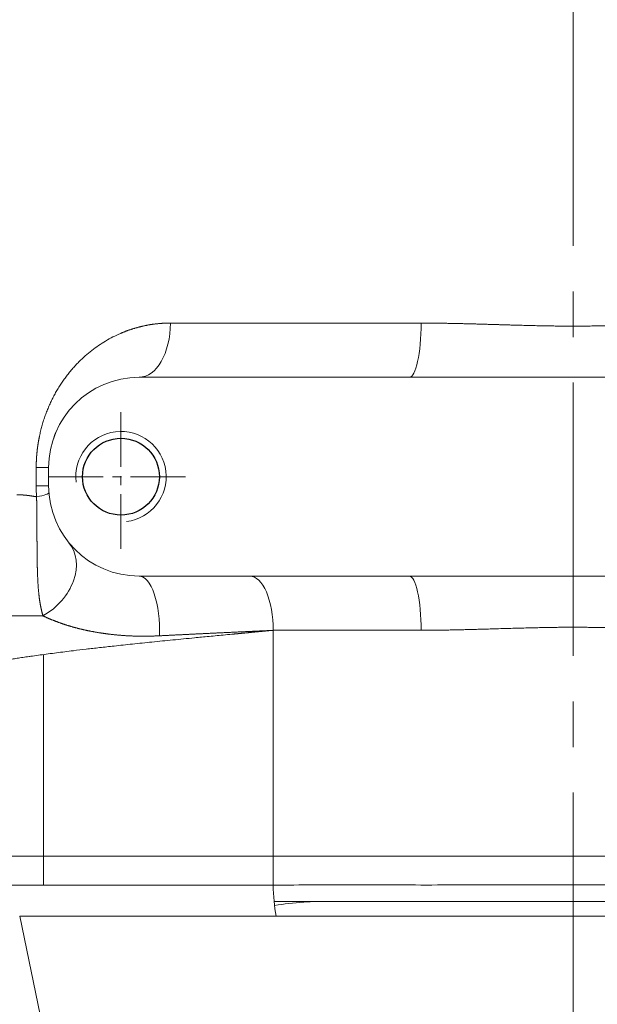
# Model space of a CAD drawing. Header units: millimetres. Extents: x 176 to 9387, y -11044 to -3322.
# Tile 161 of 256: x 8257 to 8321, y -10397 to -10288. Entities that reach past the tile are written whole.
import ezdxf

# ---------------------------------------------------------------- set-up
doc = ezdxf.new("R2010")
doc.units = ezdxf.units.MM
doc.header["$LTSCALE"] = 0.3175
doc.linetypes.add('CENTER2', pattern=[28.575, 19.05, -3.175, 3.175, -3.175])
for name, color, linetype, lineweight in [('1轮廓实线层', 7, 'Continuous', 18), ('2细线层', 4, 'Continuous', 13), ('3中心线层', 1, 'CENTER2', 13)]:
    doc.layers.add(name, color=color, linetype=linetype, lineweight=lineweight)

msp = doc.modelspace()

# ---------------------------------------------------------------- linework, layer by layer
msp.add_circle((8267.85631, -10338.87988), 4.25)
at = {"layer": '1轮廓实线层'}
for p, q in [((8273.32619, -10321.87988), (8301.05475, -10321.87988)), ((8299.74554, -10327.87988), (8269.85631, -10327.87988)), ((8335.96708, -10327.87988), (8299.74554, -10327.87988)), ((8259.85631, -10337.87988), (8258.48281, -10337.87988)), ((8258.48281, -10339.87988), (8258.48281, -10337.87988)), ((8259.85631, -10337.87988), (8259.85631, -10339.87988)), ((8259.85631, -10339.87988), (8258.48281, -10339.87988)), ((8269.85631, -10349.87988), (8299.74554, -10349.87988)), ((8299.74554, -10349.87988), (8335.96708, -10349.87988)), ((8284.69756, -10355.87988), (8284.69756, -10380.87988)), ((8301.05475, -10355.87988), (8284.69756, -10355.87988)), ((8259.29864, -10358.55818), (8259.29864, -10380.87988)), ((8284.69756, -10380.87988), (8198.57093, -10380.87988)), ((8259.29864, -10384.06022), (8259.29864, -10380.87988)), ((8284.69756, -10384.05933), (8284.69756, -10380.87988)), ((8284.69756, -10380.87988), (8355.82761, -10380.87988)), ((8256.6564, -10387.51997), (8260.31626, -10405.20811))]:
    msp.add_line(p, q, dxfattribs=at)
for centre, start, end in [((8269.85631, -10337.87988), 90, 180), ((8269.85631, -10339.87988), 180, 270)]:
    msp.add_arc(centre, 10, start, end, dxfattribs=at)
for centre, major_axis, ratio, start_param, end_param in [((8269.85631, -10321.87988), (0, 6), 0.578313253, 3.141592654, 4.71238898), ((8299.74554, -10321.87988), (0, 6), 0.218202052, 3.141592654, 4.71238898), ((8253.90366, -10341.11), (-5.98224, -0.4613), 0.092536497, 2.446872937, 3.141592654), ((8257.45455, -10349.9891), (4.65066, 3.79096), 0.760292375, 4.487696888, 6.283185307), ((8269.85631, -10355.87988), (0, 6), 0.376423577, 4.611352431, 6.283185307), ((8282.11376, -10355.87988), (0, 6), 0.430633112, 4.71238898, 6.283185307), ((8299.74554, -10355.87988), (0, 6), 0.218202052, 4.71238898, 6.283185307), ((8288.14262, -10384.05933), (-0.00003, 8), 0.430633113, 1.570794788, 2.018309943)]:
    msp.add_ellipse(centre, major_axis=major_axis, ratio=ratio, start_param=start_param, end_param=end_param, dxfattribs=at)
for points, knots in [([(8258.48281, -10337.87988), (8258.48283, -10337.86223), (8258.48286, -10337.82694), (8258.48312, -10337.774), (8258.48353, -10337.72106), (8258.48411, -10337.66811), (8258.48485, -10337.61517), (8258.48576, -10337.56223), (8258.48683, -10337.50928), (8258.48807, -10337.45634), (8258.48948, -10337.40339), (8258.49105, -10337.35044), (8258.49279, -10337.2975), (8258.49469, -10337.24455), (8258.49676, -10337.1916), (8258.49899, -10337.13865), (8258.50139, -10337.0857), (8258.50395, -10337.03274), (8258.50668, -10336.97979), (8258.50958, -10336.92684), (8258.51264, -10336.87388), (8258.51586, -10336.82093), (8258.51926, -10336.76797), (8258.52281, -10336.71501), (8258.52654, -10336.66206), (8258.53043, -10336.6091), (8258.53448, -10336.55614), (8258.5387, -10336.50318), (8258.54309, -10336.45022), (8258.54764, -10336.39726), (8258.55236, -10336.34429), (8258.55725, -10336.29133), (8258.5623, -10336.23837), (8258.56752, -10336.1854), (8258.5729, -10336.13244), (8258.57846, -10336.07947), (8258.58417, -10336.0265), (8258.59006, -10335.97353), (8258.59611, -10335.92056), (8258.60233, -10335.8676), (8258.60871, -10335.81462), (8258.61526, -10335.76165), (8258.62198, -10335.70868), (8258.62886, -10335.65571), (8258.63592, -10335.60273), (8258.64314, -10335.54976), (8258.65052, -10335.49678), (8258.65808, -10335.44381), (8258.6658, -10335.39083), (8258.67369, -10335.33785), (8258.68174, -10335.28487), (8258.68997, -10335.2319), (8258.69836, -10335.17891), (8258.70692, -10335.12593), (8258.71565, -10335.07295), (8258.72455, -10335.01997), (8258.73361, -10334.96699), (8258.74285, -10334.914), (8258.75225, -10334.86102), (8258.76182, -10334.80803), (8258.77156, -10334.75504), (8258.78146, -10334.70206), (8258.79154, -10334.64907), (8258.80179, -10334.59608), (8258.8122, -10334.54309), (8258.82279, -10334.4901), (8258.83354, -10334.43711), (8258.87873, -10334.21788), (8258.9648, -10333.83441), (8259.10486, -10333.29287), (8259.26219, -10332.7575), (8259.43699, -10332.22829), (8259.62944, -10331.70525), (8259.80402, -10331.27645), (8259.95205, -10330.93729), (8260.06715, -10330.68468), (8260.1861, -10330.43463), (8260.30889, -10330.18712), (8260.43556, -10329.94215), (8260.56615, -10329.69973), (8260.70067, -10329.45985), (8260.83916, -10329.22252), (8260.98165, -10328.98773), (8261.12816, -10328.75549), (8261.27874, -10328.52579), (8261.43342, -10328.29863), (8261.59222, -10328.07403), (8261.75519, -10327.85196), (8261.92235, -10327.63244), (8262.09374, -10327.41546), (8262.2694, -10327.20103), (8262.44936, -10326.98915), (8262.63367, -10326.7798), (8262.82235, -10326.57301), (8263.01544, -10326.36875), (8263.3694, -10326.00732), (8263.89674, -10325.50899), (8264.61757, -10324.90764), (8265.36992, -10324.35697), (8266.15448, -10323.85702), (8266.97191, -10323.4078), (8267.56919, -10323.12811), (8267.92378, -10322.97709), (8268.02399, -10322.93529), (8268.12434, -10322.8943), (8268.22484, -10322.85412), (8268.3255, -10322.81476), (8268.4263, -10322.77621), (8268.52725, -10322.73847), (8268.62834, -10322.70154), (8268.72959, -10322.66542), (8268.83098, -10322.63011), (8268.93252, -10322.59562), (8269.03421, -10322.56193), (8269.13604, -10322.52906), (8269.23802, -10322.497), (8269.34014, -10322.46575), (8269.44241, -10322.43532), (8269.54483, -10322.40569), (8269.64739, -10322.37688), (8269.75009, -10322.34888), (8269.85294, -10322.32169), (8269.95593, -10322.29531), (8270.05907, -10322.26974), (8270.16235, -10322.24498), (8270.26578, -10322.22104), (8270.36935, -10322.19791), (8270.47306, -10322.17559), (8270.57691, -10322.15408), (8270.68091, -10322.13338), (8270.78504, -10322.1135), (8270.88932, -10322.09442), (8270.99374, -10322.07616), (8271.09831, -10322.05871), (8271.20301, -10322.04207), (8271.30785, -10322.02625), (8271.41283, -10322.01123), (8271.51796, -10321.99703), (8271.62322, -10321.98363), (8271.72862, -10321.97105), (8271.83416, -10321.95929), (8271.93984, -10321.94833), (8272.04566, -10321.93818), (8272.15162, -10321.92885), (8272.25771, -10321.92033), (8272.36394, -10321.91262), (8272.47031, -10321.90572), (8272.57682, -10321.89963), (8272.68346, -10321.89435), (8272.79024, -10321.88989), (8272.89715, -10321.88624), (8273.0042, -10321.88339), (8273.11139, -10321.88138), (8273.2187, -10321.88011), (8273.29036, -10321.87996), (8273.32619, -10321.87988)], [0, 0, 0, 0, 0.001866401, 0.003732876, 0.005599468, 0.007466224, 0.009333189, 0.011200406, 0.01306792, 0.014935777, 0.016804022, 0.018672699, 0.020541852, 0.022411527, 0.024281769, 0.026152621, 0.028024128, 0.029896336, 0.031769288, 0.033643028, 0.035517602, 0.037393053, 0.039269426, 0.041146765, 0.043025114, 0.044904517, 0.046785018, 0.048666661, 0.05054949, 0.052433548, 0.05431888, 0.056205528, 0.058093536, 0.059982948, 0.061873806, 0.063766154, 0.065660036, 0.067555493, 0.06945257, 0.071351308, 0.07325175, 0.075153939, 0.077057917, 0.078963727, 0.08087141, 0.082781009, 0.084692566, 0.086606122, 0.088521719, 0.090439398, 0.092359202, 0.094281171, 0.096205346, 0.098131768, 0.100060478, 0.101991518, 0.103924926, 0.105860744, 0.107799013, 0.109739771, 0.111683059, 0.113628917, 0.115577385, 0.117528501, 0.119482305, 0.121438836, 0.123398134, 0.125360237, 0.145790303, 0.166338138, 0.187045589, 0.207953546, 0.229101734, 0.250528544, 0.261317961, 0.272138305, 0.282993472, 0.293887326, 0.304823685, 0.315806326, 0.326838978, 0.337925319, 0.349068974, 0.360273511, 0.371542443, 0.382879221, 0.394287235, 0.405769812, 0.417330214, 0.428971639, 0.440697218, 0.452510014, 0.464413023, 0.476409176, 0.488501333, 0.500692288, 0.541946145, 0.583157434, 0.624431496, 0.665873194, 0.707586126, 0.749671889, 0.754546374, 0.759412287, 0.764269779, 0.769119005, 0.773960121, 0.778793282, 0.783618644, 0.788436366, 0.793246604, 0.798049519, 0.802845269, 0.807634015, 0.812415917, 0.817191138, 0.82195984, 0.826722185, 0.831478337, 0.836228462, 0.840972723, 0.845711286, 0.850444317, 0.855171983, 0.859894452, 0.864611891, 0.869324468, 0.874032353, 0.878735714, 0.883434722, 0.888129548, 0.892820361, 0.897507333, 0.902190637, 0.906870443, 0.911546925, 0.916220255, 0.920890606, 0.925558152, 0.930223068, 0.934885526, 0.939545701, 0.944203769, 0.948859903, 0.95351428, 0.958167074, 0.96281846, 0.967468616, 0.972117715, 0.976765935, 0.981413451, 0.986060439, 0.990707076, 0.995353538, 1, 1, 1, 1]), ([(8301.05475, -10321.87988), (8301.09529, -10321.8799), (8301.17725, -10321.87993), (8301.30154, -10321.88018), (8301.42847, -10321.88059), (8301.55804, -10321.88116), (8301.69026, -10321.88189), (8301.82513, -10321.88278), (8301.96265, -10321.88384), (8302.10282, -10321.88506), (8302.24565, -10321.88644), (8302.39114, -10321.88798), (8302.53929, -10321.88969), (8302.69011, -10321.89156), (8302.84359, -10321.89359), (8302.99975, -10321.89578), (8303.15857, -10321.89814), (8303.32007, -10321.90065), (8303.48425, -10321.90333), (8303.65111, -10321.90618), (8303.82064, -10321.90918), (8303.99287, -10321.91235), (8304.16778, -10321.91568), (8304.34538, -10321.91917), (8304.52567, -10321.92282), (8304.70865, -10321.92664), (8304.89433, -10321.93062), (8305.08271, -10321.93476), (8305.27379, -10321.93906), (8305.46758, -10321.94352), (8305.66406, -10321.94815), (8305.86326, -10321.95294), (8306.06516, -10321.95789), (8306.26977, -10321.96301), (8306.47709, -10321.96829), (8306.68713, -10321.97373), (8306.89989, -10321.97933), (8307.11536, -10321.98509), (8307.33355, -10321.99102), (8307.55445, -10321.99711), (8307.77808, -10322.00336), (8308.00444, -10322.00977), (8308.23351, -10322.01635), (8308.46531, -10322.02308), (8308.69983, -10322.02998), (8308.93708, -10322.03705), (8309.17706, -10322.04427), (8309.48038, -10322.05353), (8309.84349, -10322.06456), (8310.26286, -10322.07699), (8310.67417, -10322.08893), (8311.07741, -10322.10035), (8311.47254, -10322.11126), (8311.85955, -10322.12167), (8312.23841, -10322.13157), (8312.60912, -10322.14096), (8312.97165, -10322.14984), (8313.32598, -10322.15822), (8313.6721, -10322.16608), (8314.01, -10322.17344), (8314.33966, -10322.18029), (8314.66108, -10322.18663), (8314.97425, -10322.19247), (8315.27914, -10322.19779), (8315.57577, -10322.20261), (8315.86411, -10322.20692), (8316.14416, -10322.21072), (8316.41592, -10322.21401), (8316.67939, -10322.2168), (8316.93455, -10322.21908), (8317.1814, -10322.22085), (8317.41994, -10322.22211), (8317.65017, -10322.22286), (8317.96429, -10322.22321), (8318.37808, -10322.2221), (8318.90727, -10322.21841), (8319.47537, -10322.21236), (8320.08235, -10322.20394), (8320.72813, -10322.19314), (8321.41264, -10322.17997), (8322.13579, -10322.16442), (8322.89745, -10322.1465), (8323.69749, -10322.12621), (8324.53571, -10322.10353), (8325.41194, -10322.07851), (8326.12768, -10322.05693), (8326.66863, -10322.04039), (8327.02042, -10322.02989), (8327.36626, -10322.01972), (8327.70616, -10322.00991), (8328.04012, -10322.00045), (8328.36814, -10321.99136), (8328.69022, -10321.98262), (8329.00638, -10321.97423), (8329.3166, -10321.96621), (8329.62091, -10321.95854), (8329.9193, -10321.95122), (8330.21179, -10321.94426), (8330.49837, -10321.93766), (8330.77906, -10321.93142), (8331.05386, -10321.92553), (8331.32277, -10321.92), (8331.58581, -10321.91483), (8331.84299, -10321.91001), (8332.0943, -10321.90555), (8332.33977, -10321.90144), (8332.57939, -10321.8977), (8332.81317, -10321.8943), (8333.04113, -10321.89127), (8333.26327, -10321.88859), (8333.4796, -10321.88627), (8333.69012, -10321.8843), (8333.89485, -10321.88269), (8334.0938, -10321.88144), (8334.28696, -10321.88055), (8334.47436, -10321.87999), (8334.59733, -10321.87991), (8334.65786, -10321.87988)], [0, 0, 0, 0, 0.003678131, 0.007434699, 0.011269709, 0.015183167, 0.019175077, 0.023245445, 0.027394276, 0.031621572, 0.035927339, 0.04031158, 0.044774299, 0.0493155, 0.053935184, 0.058633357, 0.063410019, 0.068265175, 0.073198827, 0.078210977, 0.083301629, 0.088470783, 0.093718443, 0.09904461, 0.104449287, 0.109932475, 0.115494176, 0.121134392, 0.126853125, 0.132650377, 0.138526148, 0.144480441, 0.150513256, 0.156624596, 0.162814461, 0.169082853, 0.175429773, 0.181855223, 0.188359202, 0.194941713, 0.201602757, 0.208342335, 0.215160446, 0.222057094, 0.229032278, 0.236085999, 0.243218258, 0.250429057, 0.263120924, 0.275566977, 0.287767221, 0.299721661, 0.311430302, 0.322893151, 0.334110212, 0.345081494, 0.355807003, 0.366286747, 0.376520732, 0.38650897, 0.396251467, 0.405748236, 0.414999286, 0.424004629, 0.432764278, 0.441278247, 0.449546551, 0.457569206, 0.465346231, 0.472877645, 0.48016347, 0.48720373, 0.493998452, 0.500547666, 0.515015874, 0.530634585, 0.547404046, 0.56532446, 0.584395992, 0.604618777, 0.625992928, 0.648518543, 0.672195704, 0.697024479, 0.72300493, 0.75013711, 0.760766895, 0.771225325, 0.781512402, 0.791628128, 0.801572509, 0.811345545, 0.820947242, 0.830377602, 0.83963663, 0.84872433, 0.857640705, 0.866385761, 0.874959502, 0.883361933, 0.89159306, 0.899652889, 0.907541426, 0.915258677, 0.92280465, 0.930179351, 0.93738279, 0.944414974, 0.951275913, 0.957965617, 0.964484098, 0.970831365, 0.977007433, 0.983012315, 0.988846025, 0.994508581, 1, 1, 1, 1]), ([(8260.37978, -10334.68753), (8260.43486, -10334.52371), (8260.49363, -10334.36295), (8260.68445, -10333.87989), (8260.82772, -10333.56696), (8260.98354, -10333.2671)], [0, 0, 0, 0, 0.325326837, 0.325326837, 1, 1, 1, 1]), ([(8256.32331, -10340.87988), (8256.33829, -10340.8799), (8256.36828, -10340.87994), (8256.41336, -10340.88028), (8256.45857, -10340.88082), (8256.5039, -10340.88158), (8256.54937, -10340.88256), (8256.59496, -10340.88376), (8256.64068, -10340.88517), (8256.68654, -10340.8868), (8256.73252, -10340.88865), (8256.77863, -10340.89072), (8256.82487, -10340.893), (8256.87124, -10340.89551), (8256.91774, -10340.89822), (8256.96437, -10340.90116), (8257.01113, -10340.90431), (8257.05802, -10340.90769), (8257.10504, -10340.91128), (8257.1522, -10340.91508), (8257.19948, -10340.91911), (8257.2469, -10340.92335), (8257.29445, -10340.92781), (8257.34213, -10340.93248), (8257.38995, -10340.93738), (8257.4379, -10340.94249), (8257.48598, -10340.94782), (8257.53419, -10340.95336), (8257.58254, -10340.95913), (8257.63102, -10340.96511), (8257.67963, -10340.97131), (8257.72838, -10340.97773), (8257.77726, -10340.98436), (8257.82628, -10340.99121), (8257.87543, -10340.99828), (8257.92472, -10341.00557), (8257.97414, -10341.01307), (8258.0237, -10341.02079), (8258.07339, -10341.02873), (8258.12322, -10341.03689), (8258.17318, -10341.04526), (8258.22329, -10341.05386), (8258.27352, -10341.06266), (8258.3239, -10341.07169), (8258.37441, -10341.08093), (8258.42506, -10341.0904), (8258.47584, -10341.10007), (8258.50977, -10341.10669), (8258.52675, -10341.11)], [0, 0, 0, 0, 0.020949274, 0.041931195, 0.062945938, 0.08399368, 0.105074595, 0.126188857, 0.147336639, 0.168518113, 0.189733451, 0.210982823, 0.2322664, 0.25358435, 0.274936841, 0.29632404, 0.317746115, 0.339203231, 0.360695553, 0.382223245, 0.40378647, 0.425385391, 0.447020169, 0.468690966, 0.490397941, 0.512141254, 0.533921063, 0.555737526, 0.5775908, 0.599481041, 0.621408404, 0.643373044, 0.665375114, 0.687414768, 0.709492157, 0.731607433, 0.753760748, 0.775952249, 0.798182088, 0.820450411, 0.842757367, 0.865103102, 0.887487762, 0.909911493, 0.932374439, 0.954876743, 0.97741855, 1, 1, 1, 1]), ([(8259.22814, -10354.28073), (8259.22288, -10354.26244), (8259.2123, -10354.22559), (8259.19659, -10354.16971), (8259.18088, -10354.11284), (8259.16519, -10354.05495), (8259.14953, -10353.99603), (8259.13393, -10353.93605), (8259.11838, -10353.875), (8259.1029, -10353.81285), (8259.08751, -10353.74959), (8259.07222, -10353.6852), (8259.05704, -10353.61964), (8259.04198, -10353.55291), (8259.02705, -10353.48497), (8259.01227, -10353.41581), (8258.99764, -10353.3454), (8258.98317, -10353.27371), (8258.96888, -10353.20072), (8258.95478, -10353.12641), (8258.94087, -10353.05075), (8258.92716, -10352.9737), (8258.91366, -10352.89526), (8258.90038, -10352.81537), (8258.88732, -10352.73403), (8258.87448, -10352.65119), (8258.86189, -10352.56683), (8258.84953, -10352.48092), (8258.83741, -10352.39343), (8258.82554, -10352.30432), (8258.81391, -10352.21356), (8258.80253, -10352.12112), (8258.79139, -10352.02697), (8258.78049, -10351.93108), (8258.76984, -10351.8334), (8258.75942, -10351.7339), (8258.74737, -10351.61434), (8258.73431, -10351.47576), (8258.72092, -10351.31916), (8258.70885, -10351.16463), (8258.69797, -10351.01235), (8258.68812, -10350.86251), (8258.6792, -10350.7153), (8258.67109, -10350.5709), (8258.66369, -10350.42951), (8258.65692, -10350.2913), (8258.65069, -10350.15646), (8258.64494, -10350.02515), (8258.63961, -10349.89755), (8258.63466, -10349.77383), (8258.63005, -10349.65414), (8258.62575, -10349.53864), (8258.62172, -10349.42748), (8258.61797, -10349.32079), (8258.61447, -10349.21871), (8258.61122, -10349.12138), (8258.60822, -10349.02891), (8258.60548, -10348.94142), (8258.603, -10348.85901), (8258.60078, -10348.78179), (8258.59885, -10348.70985), (8258.59721, -10348.64328), (8258.5955, -10348.56334), (8258.59374, -10348.46818), (8258.5918, -10348.35594), (8258.59005, -10348.24377), (8258.58845, -10348.1317), (8258.58698, -10348.01976), (8258.58563, -10347.90797), (8258.58438, -10347.79637), (8258.58321, -10347.68497), (8258.58213, -10347.57381), (8258.5811, -10347.46291), (8258.58013, -10347.35229), (8258.5792, -10347.24199), (8258.5783, -10347.13203), (8258.57742, -10347.02244), (8258.57657, -10346.91324), (8258.57573, -10346.80446), (8258.5749, -10346.69612), (8258.57407, -10346.58825), (8258.57325, -10346.48087), (8258.57242, -10346.37401), (8258.5716, -10346.2677), (8258.57078, -10346.16195), (8258.56995, -10346.05679), (8258.56914, -10345.95224), (8258.56832, -10345.84833), (8258.56752, -10345.74508), (8258.56673, -10345.64252), (8258.56596, -10345.54065), (8258.56522, -10345.43951), (8258.56451, -10345.33911), (8258.56383, -10345.23948), (8258.5632, -10345.14063), (8258.56263, -10345.04271), (8258.56211, -10344.94538), (8258.56161, -10344.84832), (8258.56113, -10344.75104), (8258.56066, -10344.65356), (8258.56019, -10344.5559), (8258.55972, -10344.45806), (8258.55925, -10344.36006), (8258.55876, -10344.2619), (8258.55826, -10344.16361), (8258.55775, -10344.06518), (8258.55721, -10343.96663), (8258.55664, -10343.86797), (8258.55605, -10343.76922), (8258.55542, -10343.67039), (8258.55476, -10343.57148), (8258.55407, -10343.47251), (8258.55334, -10343.3735), (8258.55256, -10343.27444), (8258.55175, -10343.17536), (8258.5509, -10343.07627), (8258.55001, -10342.97718), (8258.54907, -10342.8781), (8258.54809, -10342.77904), (8258.54707, -10342.68002), (8258.54602, -10342.58105), (8258.54492, -10342.48213), (8258.54378, -10342.38328), (8258.54261, -10342.28452), (8258.5414, -10342.18585), (8258.54016, -10342.08729), (8258.5389, -10341.98884), (8258.5376, -10341.89053), (8258.53628, -10341.79236), (8258.53494, -10341.69434), (8258.53358, -10341.59648), (8258.53221, -10341.49881), (8258.53083, -10341.40132), (8258.52945, -10341.30402), (8258.52806, -10341.20695), (8258.52714, -10341.14229), (8258.52668, -10341.11)], [0, 0, 0, 0, 0.005551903, 0.011187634, 0.016907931, 0.022713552, 0.028605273, 0.034583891, 0.040650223, 0.046805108, 0.053049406, 0.059383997, 0.065809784, 0.072327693, 0.078938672, 0.085643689, 0.092443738, 0.099339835, 0.106333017, 0.113424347, 0.12061491, 0.127905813, 0.135298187, 0.142793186, 0.150391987, 0.158095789, 0.165905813, 0.173823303, 0.181849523, 0.18998576, 0.198233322, 0.206593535, 0.215067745, 0.223657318, 0.232363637, 0.241188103, 0.250132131, 0.264023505, 0.277631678, 0.290948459, 0.303965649, 0.31667507, 0.329068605, 0.341138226, 0.352876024, 0.364274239, 0.375325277, 0.386021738, 0.396356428, 0.406322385, 0.415912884, 0.425121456, 0.433941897, 0.442368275, 0.45039494, 0.45801653, 0.465227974, 0.472024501, 0.478401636, 0.484355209, 0.489881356, 0.49497652, 0.499637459, 0.508158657, 0.516632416, 0.52505771, 0.533433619, 0.54175918, 0.550033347, 0.558255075, 0.566423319, 0.574537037, 0.582595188, 0.590596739, 0.598540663, 0.606425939, 0.614251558, 0.62201652, 0.629719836, 0.637360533, 0.64493765, 0.652450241, 0.65989738, 0.667278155, 0.674591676, 0.681837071, 0.689013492, 0.696120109, 0.70315612, 0.710120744, 0.717013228, 0.723832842, 0.730578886, 0.73725069, 0.74384761, 0.750369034, 0.756790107, 0.763205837, 0.769615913, 0.776020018, 0.782417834, 0.788809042, 0.795193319, 0.801570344, 0.807939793, 0.814301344, 0.820654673, 0.826999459, 0.833335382, 0.839662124, 0.845979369, 0.852286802, 0.858584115, 0.864871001, 0.871147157, 0.877412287, 0.883666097, 0.889908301, 0.896138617, 0.90235677, 0.908562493, 0.914755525, 0.920935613, 0.927102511, 0.933255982, 0.9393958, 0.945521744, 0.951633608, 0.95773119, 0.963814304, 0.969882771, 0.975936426, 0.981975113, 0.987998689, 0.994007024, 1, 1, 1, 1]), ([(8248.75113, -10354.8255), (8248.77397, -10354.82164), (8248.81987, -10354.81389), (8248.88921, -10354.80245), (8248.95936, -10354.79106), (8249.03031, -10354.77976), (8249.10207, -10354.76854), (8249.17465, -10354.7574), (8249.24803, -10354.74634), (8249.32223, -10354.73536), (8249.39725, -10354.72447), (8249.47309, -10354.71367), (8249.54975, -10354.70296), (8249.62723, -10354.69234), (8249.70553, -10354.68181), (8249.78466, -10354.67138), (8249.86461, -10354.66104), (8249.94539, -10354.6508), (8250.02701, -10354.64066), (8250.10945, -10354.63062), (8250.19273, -10354.62069), (8250.27684, -10354.61086), (8250.3618, -10354.60113), (8250.44758, -10354.59151), (8250.53421, -10354.582), (8250.62169, -10354.57261), (8250.71, -10354.56332), (8250.79916, -10354.55415), (8250.88917, -10354.5451), (8250.98002, -10354.53616), (8251.07173, -10354.52734), (8251.16428, -10354.51864), (8251.25769, -10354.51007), (8251.35196, -10354.50162), (8251.44708, -10354.49329), (8251.54305, -10354.48509), (8251.63989, -10354.47702), (8251.73759, -10354.46908), (8251.83615, -10354.46128), (8251.93557, -10354.4536), (8252.03586, -10354.44606), (8252.13702, -10354.43866), (8252.23904, -10354.4314), (8252.34194, -10354.42427), (8252.44571, -10354.41729), (8252.55035, -10354.41045), (8252.65586, -10354.40376), (8252.76225, -10354.39721), (8252.86952, -10354.39082), (8252.97767, -10354.38457), (8253.0867, -10354.37847), (8253.19661, -10354.37253), (8253.3074, -10354.36674), (8253.41908, -10354.3611), (8253.53165, -10354.35563), (8253.64511, -10354.35031), (8253.75946, -10354.34516), (8253.87471, -10354.34017), (8253.99086, -10354.33534), (8254.10791, -10354.33067), (8254.22586, -10354.32616), (8254.34471, -10354.32182), (8254.46446, -10354.31765), (8254.58511, -10354.31364), (8254.70666, -10354.30979), (8254.82912, -10354.30612), (8254.95248, -10354.30261), (8255.07675, -10354.29927), (8255.20193, -10354.29609), (8255.328, -10354.29309), (8255.45499, -10354.29026), (8255.58288, -10354.2876), (8255.71169, -10354.28511), (8255.8414, -10354.28279), (8255.97202, -10354.28065), (8256.10355, -10354.27868), (8256.23599, -10354.27688), (8256.36934, -10354.27526), (8256.5036, -10354.27381), (8256.63878, -10354.27254), (8256.77486, -10354.27145), (8256.91187, -10354.27054), (8257.04978, -10354.2698), (8257.18861, -10354.26925), (8257.32835, -10354.26887), (8257.46901, -10354.26868), (8257.61058, -10354.26866), (8257.75307, -10354.26883), (8257.89648, -10354.26918), (8258.0408, -10354.26972), (8258.18604, -10354.27044), (8258.3322, -10354.27134), (8258.47927, -10354.27243), (8258.62727, -10354.27371), (8258.77618, -10354.27517), (8258.92601, -10354.27683), (8259.07676, -10354.27866), (8259.17758, -10354.28004), (8259.22814, -10354.28073)], [0, 0, 0, 0, 0.006867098, 0.013802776, 0.020807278, 0.027880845, 0.035023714, 0.04223612, 0.049518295, 0.056870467, 0.064292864, 0.071785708, 0.079349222, 0.086983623, 0.094689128, 0.102465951, 0.110314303, 0.118234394, 0.126226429, 0.134290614, 0.14242715, 0.150636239, 0.158918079, 0.167272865, 0.175700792, 0.184202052, 0.192776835, 0.201425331, 0.210147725, 0.218944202, 0.227814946, 0.236760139, 0.24577996, 0.254874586, 0.264044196, 0.273288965, 0.282609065, 0.292004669, 0.301475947, 0.31102307, 0.320646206, 0.33034552, 0.34012118, 0.349973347, 0.359902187, 0.369907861, 0.379990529, 0.390150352, 0.400387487, 0.410702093, 0.421094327, 0.431564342, 0.442112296, 0.45273834, 0.463442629, 0.474225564, 0.485087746, 0.496029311, 0.507050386, 0.518151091, 0.529331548, 0.540591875, 0.551932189, 0.563352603, 0.574853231, 0.586434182, 0.598095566, 0.609837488, 0.621660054, 0.633563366, 0.645547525, 0.65761263, 0.669758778, 0.681986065, 0.694294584, 0.706684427, 0.719155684, 0.731708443, 0.744342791, 0.757058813, 0.769856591, 0.782736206, 0.79569774, 0.808741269, 0.82186687, 0.835074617, 0.848364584, 0.861736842, 0.875191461, 0.888728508, 0.902348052, 0.916050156, 0.929834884, 0.943702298, 0.957652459, 0.971685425, 0.985801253, 1, 1, 1, 1]), ([(8272.10307, -10356.485), (8272.06911, -10356.48668), (8272.00101, -10356.49005), (8271.89856, -10356.49476), (8271.79556, -10356.49923), (8271.69202, -10356.50343), (8271.58792, -10356.50735), (8271.48328, -10356.511), (8271.37808, -10356.51435), (8271.27233, -10356.51741), (8271.16603, -10356.52017), (8271.05917, -10356.52261), (8270.95177, -10356.52474), (8270.8438, -10356.52654), (8270.73529, -10356.52801), (8270.62622, -10356.52915), (8270.51659, -10356.52993), (8270.40641, -10356.53036), (8270.29567, -10356.53042), (8270.18438, -10356.53011), (8270.07253, -10356.52943), (8269.96013, -10356.52836), (8269.84717, -10356.52689), (8269.73365, -10356.52502), (8269.61958, -10356.52274), (8269.50494, -10356.52004), (8269.38976, -10356.51691), (8269.27401, -10356.51335), (8269.15771, -10356.50934), (8269.04085, -10356.50488), (8268.92343, -10356.49996), (8268.80546, -10356.49457), (8268.68693, -10356.48871), (8268.56784, -10356.48235), (8268.4482, -10356.4755), (8268.328, -10356.46815), (8268.20725, -10356.46028), (8268.08594, -10356.4519), (8267.96408, -10356.44298), (8267.84166, -10356.43353), (8267.71869, -10356.42353), (8267.59517, -10356.41298), (8267.4711, -10356.40186), (8267.34647, -10356.39017), (8267.2213, -10356.37789), (8267.09557, -10356.36503), (8266.9693, -10356.35158), (8266.84249, -10356.33751), (8266.71515, -10356.32283), (8266.58727, -10356.30753), (8266.45886, -10356.2916), (8266.32993, -10356.27503), (8266.20046, -10356.25781), (8266.07048, -10356.23994), (8265.93997, -10356.22142), (8265.80895, -10356.20222), (8265.67741, -10356.18236), (8265.54537, -10356.16181), (8265.41281, -10356.14058), (8265.28564, -10356.11963), (8265.16425, -10356.0991), (8265.04902, -10356.07913), (8264.93449, -10356.05881), (8264.82066, -10356.03812), (8264.70754, -10356.01708), (8264.59513, -10355.99569), (8264.48342, -10355.97395), (8264.37243, -10355.95187), (8264.26215, -10355.92944), (8264.15259, -10355.90667), (8264.04375, -10355.88356), (8263.93562, -10355.86012), (8263.82822, -10355.83636), (8263.72154, -10355.81227), (8263.61559, -10355.78786), (8263.51037, -10355.76313), (8263.40588, -10355.7381), (8263.30213, -10355.71276), (8263.19911, -10355.68711), (8263.09683, -10355.66117), (8262.99529, -10355.63494), (8262.89449, -10355.60843), (8262.79443, -10355.58163), (8262.69512, -10355.55457), (8262.59656, -10355.52723), (8262.49876, -10355.49964), (8262.4017, -10355.47179), (8262.30541, -10355.44369), (8262.20987, -10355.41535), (8262.11509, -10355.38679), (8262.02107, -10355.35799), (8261.92782, -10355.32898), (8261.83534, -10355.29976), (8261.74362, -10355.27033), (8261.65268, -10355.24071), (8261.56251, -10355.21091), (8261.47312, -10355.18093), (8261.3845, -10355.15078), (8261.29667, -10355.12048), (8261.20962, -10355.09002), (8261.12336, -10355.05943), (8261.03788, -10355.0287), (8260.95319, -10354.99786), (8260.86929, -10354.9669), (8260.78619, -10354.93585), (8260.70388, -10354.9047), (8260.62237, -10354.87348), (8260.54166, -10354.84219), (8260.46176, -10354.81084), (8260.38266, -10354.77945), (8260.30436, -10354.74802), (8260.22688, -10354.71657), (8260.1502, -10354.68511), (8260.07434, -10354.65364), (8259.99929, -10354.62219), (8259.92506, -10354.59077), (8259.85164, -10354.55938), (8259.77905, -10354.52803), (8259.70728, -10354.49675), (8259.63633, -10354.46554), (8259.56621, -10354.43442), (8259.49691, -10354.40339), (8259.42844, -10354.37248), (8259.36081, -10354.34169), (8259.29398, -10354.31103), (8259.24999, -10354.29065), (8259.22804, -10354.28049)], [0, 0, 0, 0, 0.007440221, 0.014918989, 0.022436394, 0.029992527, 0.037587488, 0.045221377, 0.0528943, 0.060606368, 0.068357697, 0.076148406, 0.083978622, 0.091848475, 0.099758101, 0.107707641, 0.115697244, 0.123727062, 0.131797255, 0.139907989, 0.148059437, 0.156251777, 0.164485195, 0.172759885, 0.181076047, 0.189433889, 0.197833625, 0.206275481, 0.214759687, 0.223286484, 0.23185612, 0.240468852, 0.249124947, 0.257824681, 0.266568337, 0.275356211, 0.284188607, 0.29306584, 0.301988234, 0.310956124, 0.319969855, 0.329029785, 0.338136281, 0.347289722, 0.356490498, 0.365739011, 0.375035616, 0.384380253, 0.393773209, 0.403214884, 0.41270569, 0.422246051, 0.431836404, 0.4414772, 0.451168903, 0.46091199, 0.470706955, 0.480554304, 0.49045456, 0.500408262, 0.509094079, 0.517740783, 0.526348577, 0.534917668, 0.543448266, 0.551940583, 0.560394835, 0.568811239, 0.577190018, 0.585531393, 0.59383559, 0.602102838, 0.610333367, 0.618527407, 0.626685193, 0.63480696, 0.642892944, 0.650943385, 0.658958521, 0.666938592, 0.674883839, 0.682794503, 0.690670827, 0.698513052, 0.706321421, 0.714096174, 0.721837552, 0.729545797, 0.737221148, 0.744863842, 0.752474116, 0.760052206, 0.767598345, 0.775112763, 0.782595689, 0.790047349, 0.797467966, 0.80485776, 0.812216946, 0.819545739, 0.826844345, 0.834112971, 0.841351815, 0.848561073, 0.855740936, 0.862891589, 0.870013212, 0.877105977, 0.884170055, 0.891205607, 0.898212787, 0.905191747, 0.912142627, 0.919065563, 0.925960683, 0.932828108, 0.93966795, 0.946480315, 0.9532653, 0.960022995, 0.96675348, 0.973456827, 0.980133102, 0.98678236, 0.993404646, 1, 1, 1, 1]), ([(8284.69756, -10355.87988), (8284.63125, -10355.88618), (8284.50014, -10355.89865), (8284.30557, -10355.91714), (8284.11537, -10355.9352), (8283.92954, -10355.95285), (8283.74809, -10355.97006), (8283.57103, -10355.98686), (8283.39836, -10356.00323), (8283.23008, -10356.01918), (8283.06622, -10356.03471), (8282.90676, -10356.04981), (8282.75172, -10356.06449), (8282.6011, -10356.07875), (8282.45491, -10356.09259), (8282.31315, -10356.106), (8282.17582, -10356.11899), (8282.04294, -10356.13155), (8281.9145, -10356.14369), (8281.79052, -10356.15541), (8281.67099, -10356.16671), (8281.55592, -10356.17758), (8281.44531, -10356.18803), (8281.33916, -10356.19806), (8281.23749, -10356.20766), (8281.14029, -10356.21684), (8281.04757, -10356.2256), (8280.95933, -10356.23394), (8280.87557, -10356.24185), (8280.7963, -10356.24934), (8280.72152, -10356.2564), (8280.65122, -10356.26304), (8280.58542, -10356.26926), (8280.52412, -10356.27506), (8280.46731, -10356.28043), (8280.41501, -10356.28538), (8280.0604, -10356.31896), (8279.41653, -10356.38005), (8278.49559, -10356.46772), (8277.6189, -10356.55154), (8276.78678, -10356.63149), (8275.44633, -10356.76105), (8273.62155, -10356.94004), (8271.335, -10357.17024), (8269.17308, -10357.39432), (8267.24083, -10357.60131), (8265.5297, -10357.79086), (8264.03035, -10357.96253), (8262.74698, -10358.11505), (8261.65496, -10358.2496), (8260.72903, -10358.36711), (8259.82484, -10358.4854), (8258.94251, -10358.60443), (8258.23722, -10358.70276), (8257.70725, -10358.77816), (8257.35074, -10358.82925), (8257.01047, -10358.87847), (8256.68647, -10358.92581), (8256.37876, -10358.97128), (8256.08737, -10359.01487), (8255.69725, -10359.07404), (8255.211, -10359.14955), (8254.63123, -10359.24269), (8254.07574, -10359.33519), (8253.63483, -10359.41145), (8253.30106, -10359.47093), (8253.06692, -10359.51345), (8252.83481, -10359.55641), (8252.60471, -10359.59979), (8252.37664, -10359.64361), (8252.1506, -10359.68786), (8251.92658, -10359.73254), (8251.7046, -10359.77765), (8251.48465, -10359.8232), (8251.26673, -10359.86917), (8251.05086, -10359.91558), (8250.83702, -10359.96242), (8250.62523, -10360.00969), (8250.41548, -10360.0574), (8250.20777, -10360.10554), (8250.00212, -10360.1541), (8249.79852, -10360.2031), (8249.59696, -10360.25253), (8249.39747, -10360.30241), (8249.20002, -10360.35266), (8249.06916, -10360.38677), (8249.00405, -10360.40374)], [0, 0, 0, 0, 0.005766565, 0.011403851, 0.016911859, 0.022290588, 0.027540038, 0.032660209, 0.037651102, 0.042512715, 0.04724505, 0.051848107, 0.056321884, 0.060666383, 0.064881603, 0.068967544, 0.072924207, 0.076751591, 0.080449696, 0.084018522, 0.087458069, 0.090768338, 0.093949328, 0.097001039, 0.099923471, 0.102716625, 0.1053805, 0.107915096, 0.110320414, 0.112596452, 0.114743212, 0.116760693, 0.118648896, 0.120407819, 0.122037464, 0.12353783, 0.124908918, 0.1525485, 0.178870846, 0.203875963, 0.22756386, 0.249934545, 0.31814479, 0.382577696, 0.443233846, 0.500113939, 0.544586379, 0.586254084, 0.625117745, 0.651350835, 0.676954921, 0.701930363, 0.72627755, 0.749996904, 0.760266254, 0.770084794, 0.77945254, 0.788369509, 0.796835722, 0.804851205, 0.812415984, 0.829024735, 0.844965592, 0.860239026, 0.874845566, 0.881341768, 0.887783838, 0.894171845, 0.900505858, 0.906785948, 0.913012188, 0.919184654, 0.925303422, 0.931368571, 0.937380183, 0.943338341, 0.94924313, 0.955094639, 0.960892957, 0.966638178, 0.972330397, 0.977969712, 0.983556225, 0.989090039, 0.99457126, 1, 1, 1, 1]), ([(8284.69756, -10355.87988), (8284.62964, -10355.8831), (8284.49416, -10355.88951), (8284.29132, -10355.89911), (8284.08942, -10355.90865), (8283.88845, -10355.91815), (8283.68842, -10355.92759), (8283.48933, -10355.93699), (8283.29117, -10355.94634), (8283.09395, -10355.95564), (8282.89768, -10355.96489), (8282.70235, -10355.97409), (8282.50797, -10355.98325), (8282.31454, -10355.99236), (8282.12206, -10356.00143), (8281.93054, -10356.01045), (8281.73997, -10356.01943), (8281.55035, -10356.02837), (8281.36169, -10356.03726), (8281.17399, -10356.0461), (8280.98726, -10356.05491), (8280.80148, -10356.06367), (8280.61667, -10356.0724), (8280.43283, -10356.08108), (8280.24995, -10356.08971), (8280.06804, -10356.09831), (8279.88711, -10356.10687), (8279.70714, -10356.11539), (8279.52815, -10356.12386), (8279.35013, -10356.1323), (8279.17309, -10356.1407), (8278.99703, -10356.14906), (8278.82194, -10356.15738), (8278.64783, -10356.16566), (8278.47471, -10356.1739), (8278.30257, -10356.1821), (8278.13141, -10356.19026), (8277.96123, -10356.19839), (8277.79204, -10356.20648), (8277.62384, -10356.21453), (8277.45663, -10356.22254), (8277.2904, -10356.23051), (8277.12517, -10356.23844), (8276.96092, -10356.24634), (8276.79767, -10356.2542), (8276.63542, -10356.26201), (8276.47415, -10356.2698), (8276.31389, -10356.27754), (8276.15462, -10356.28524), (8275.99634, -10356.29291), (8275.83907, -10356.30054), (8275.6828, -10356.30813), (8275.52752, -10356.31568), (8275.37325, -10356.32319), (8275.21998, -10356.33067), (8275.06771, -10356.3381), (8274.91645, -10356.3455), (8274.76619, -10356.35286), (8274.61694, -10356.36018), (8274.4687, -10356.36745), (8274.32146, -10356.37469), (8274.17523, -10356.38189), (8274.03002, -10356.38905), (8273.88581, -10356.39617), (8273.74261, -10356.40325), (8273.60043, -10356.41029), (8273.45926, -10356.41729), (8273.3191, -10356.42425), (8273.17995, -10356.43116), (8273.04183, -10356.43804), (8272.90472, -10356.44487), (8272.76862, -10356.45166), (8272.63354, -10356.45841), (8272.49949, -10356.46512), (8272.36645, -10356.47178), (8272.23443, -10356.4784), (8272.14674, -10356.48281), (8272.10307, -10356.485)], [0, 0, 0, 0, 0.016410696, 0.03273827, 0.048982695, 0.065143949, 0.081222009, 0.097216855, 0.113128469, 0.128956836, 0.144701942, 0.160363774, 0.175942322, 0.191437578, 0.206849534, 0.222178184, 0.237423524, 0.252585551, 0.267664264, 0.282659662, 0.297571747, 0.31240052, 0.327145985, 0.341808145, 0.356387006, 0.370882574, 0.385294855, 0.399623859, 0.413869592, 0.428032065, 0.442111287, 0.456107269, 0.470020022, 0.483849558, 0.497595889, 0.511259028, 0.524838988, 0.538335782, 0.551749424, 0.565079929, 0.578327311, 0.591491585, 0.604572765, 0.617570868, 0.630485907, 0.643317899, 0.656066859, 0.668732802, 0.681315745, 0.693815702, 0.70623269, 0.718566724, 0.730817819, 0.742985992, 0.755071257, 0.767073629, 0.778993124, 0.790829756, 0.802583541, 0.814254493, 0.825842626, 0.837347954, 0.848770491, 0.86011025, 0.871367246, 0.88254149, 0.893632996, 0.904641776, 0.915567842, 0.926411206, 0.937171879, 0.947849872, 0.958445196, 0.968957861, 0.979387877, 0.989735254, 1, 1, 1, 1]), ([(8334.65786, -10355.87988), (8334.61732, -10355.87986), (8334.53536, -10355.87983), (8334.41107, -10355.87958), (8334.28414, -10355.87917), (8334.15457, -10355.8786), (8334.02235, -10355.87787), (8333.88749, -10355.87697), (8333.74997, -10355.87592), (8333.60979, -10355.8747), (8333.46696, -10355.87332), (8333.32147, -10355.87177), (8333.17332, -10355.87007), (8333.0225, -10355.8682), (8332.86902, -10355.86617), (8332.71287, -10355.86398), (8332.55404, -10355.86162), (8332.39254, -10355.8591), (8332.22836, -10355.85642), (8332.06151, -10355.85358), (8331.89197, -10355.85058), (8331.71974, -10355.84741), (8331.54483, -10355.84408), (8331.36723, -10355.84059), (8331.18694, -10355.83694), (8331.00396, -10355.83312), (8330.81828, -10355.82914), (8330.6299, -10355.825), (8330.43882, -10355.8207), (8330.24504, -10355.81623), (8330.04855, -10355.81161), (8329.84936, -10355.80682), (8329.64745, -10355.80186), (8329.44284, -10355.79675), (8329.23552, -10355.79147), (8329.02548, -10355.78603), (8328.81273, -10355.78043), (8328.59725, -10355.77467), (8328.37907, -10355.76874), (8328.15816, -10355.76265), (8327.93453, -10355.7564), (8327.70818, -10355.74999), (8327.4791, -10355.74341), (8327.2473, -10355.73667), (8327.01278, -10355.72977), (8326.77553, -10355.72271), (8326.53555, -10355.71549), (8326.23223, -10355.70623), (8325.86912, -10355.6952), (8325.44975, -10355.68277), (8325.03844, -10355.67083), (8324.63521, -10355.65941), (8324.24007, -10355.64849), (8323.85306, -10355.63809), (8323.4742, -10355.62819), (8323.10349, -10355.6188), (8322.74097, -10355.60991), (8322.38663, -10355.60154), (8322.04051, -10355.59367), (8321.70261, -10355.58632), (8321.37295, -10355.57947), (8321.05153, -10355.57312), (8320.73837, -10355.56729), (8320.43347, -10355.56196), (8320.13685, -10355.55715), (8319.8485, -10355.55284), (8319.56845, -10355.54904), (8319.29669, -10355.54574), (8319.03322, -10355.54296), (8318.77807, -10355.54068), (8318.53121, -10355.53891), (8318.29267, -10355.53765), (8318.06245, -10355.5369), (8317.74832, -10355.53655), (8317.33453, -10355.53766), (8316.80534, -10355.54134), (8316.23724, -10355.5474), (8315.63027, -10355.55582), (8314.98448, -10355.56662), (8314.29997, -10355.57979), (8313.57682, -10355.59533), (8312.81516, -10355.61326), (8312.01513, -10355.63355), (8311.1769, -10355.65623), (8310.30067, -10355.68125), (8309.58493, -10355.70283), (8309.04399, -10355.71936), (8308.69219, -10355.72987), (8308.34635, -10355.74004), (8308.00645, -10355.74985), (8307.67249, -10355.75931), (8307.34447, -10355.7684), (8307.02239, -10355.77714), (8306.70624, -10355.78553), (8306.39601, -10355.79355), (8306.0917, -10355.80122), (8305.79331, -10355.80854), (8305.50082, -10355.81549), (8305.21424, -10355.82209), (8304.93355, -10355.82834), (8304.65875, -10355.83423), (8304.38984, -10355.83976), (8304.1268, -10355.84493), (8303.86962, -10355.84975), (8303.61831, -10355.85421), (8303.37284, -10355.85831), (8303.13322, -10355.86206), (8302.89944, -10355.86545), (8302.67148, -10355.86849), (8302.44934, -10355.87117), (8302.23301, -10355.87349), (8302.02249, -10355.87546), (8301.81776, -10355.87706), (8301.61882, -10355.87832), (8301.42565, -10355.87921), (8301.23825, -10355.87977), (8301.11529, -10355.87984), (8301.05475, -10355.87988)], [0, 0, 0, 0, 0.003678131, 0.007434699, 0.011269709, 0.015183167, 0.019175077, 0.023245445, 0.027394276, 0.031621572, 0.035927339, 0.04031158, 0.044774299, 0.0493155, 0.053935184, 0.058633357, 0.063410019, 0.068265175, 0.073198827, 0.078210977, 0.083301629, 0.088470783, 0.093718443, 0.09904461, 0.104449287, 0.109932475, 0.115494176, 0.121134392, 0.126853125, 0.132650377, 0.138526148, 0.144480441, 0.150513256, 0.156624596, 0.162814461, 0.169082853, 0.175429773, 0.181855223, 0.188359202, 0.194941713, 0.201602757, 0.208342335, 0.215160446, 0.222057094, 0.229032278, 0.236085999, 0.243218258, 0.250429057, 0.263120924, 0.275566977, 0.287767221, 0.299721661, 0.311430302, 0.322893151, 0.334110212, 0.345081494, 0.355807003, 0.366286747, 0.376520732, 0.38650897, 0.396251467, 0.405748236, 0.414999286, 0.424004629, 0.432764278, 0.441278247, 0.449546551, 0.457569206, 0.465346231, 0.472877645, 0.48016347, 0.48720373, 0.493998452, 0.500547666, 0.515015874, 0.530634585, 0.547404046, 0.56532446, 0.584395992, 0.604618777, 0.625992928, 0.648518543, 0.672195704, 0.697024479, 0.72300493, 0.75013711, 0.760766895, 0.771225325, 0.781512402, 0.791628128, 0.801572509, 0.811345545, 0.820947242, 0.830377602, 0.83963663, 0.84872433, 0.857640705, 0.866385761, 0.874959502, 0.883361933, 0.89159306, 0.899652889, 0.907541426, 0.915258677, 0.92280465, 0.930179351, 0.93738279, 0.944414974, 0.951275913, 0.957965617, 0.964484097, 0.970831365, 0.977007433, 0.983012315, 0.988846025, 0.994508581, 1, 1, 1, 1]), ([(8284.69756, -10384.05933), (8281.3241, -10384.05932), (8277.91064, -10384.0593), (8272.73075, -10384.06007), (8270.99416, -10384.0601), (8267.50103, -10384.06033), (8265.7432, -10384.06054), (8260.44855, -10384.06058), (8256.90099, -10384.05968), (8249.77111, -10384.05993), (8246.18877, -10384.06085), (8238.9898, -10384.06032), (8235.37316, -10384.05852), (8228.10571, -10384.05835), (8224.4549, -10384.05999), (8217.11895, -10384.06035), (8213.4338, -10384.05927), (8206.02869, -10384.05865), (8202.30872, -10384.05931), (8198.57093, -10384.05931)], [0, 0, 0, 0, 0.125, 0.125, 0.1875, 0.1875, 0.25, 0.25, 0.375, 0.375, 0.5, 0.5, 0.625, 0.625, 0.75, 0.75, 0.875, 0.875, 1, 1, 1, 1]), ([(8355.8276, -10384.04838), (8354.4788, -10384.04855), (8353.11174, -10384.0484), (8348.76936, -10384.04843), (8345.73031, -10384.04963), (8341.04884, -10384.05192), (8339.4678, -10384.05252), (8336.26381, -10384.05266), (8334.636, -10384.05247), (8329.7551, -10384.05259), (8326.48804, -10384.05408), (8319.92842, -10384.05669), (8316.63585, -10384.05593), (8312.50386, -10384.05618), (8311.67664, -10384.05629), (8310.02055, -10384.05664), (8309.19047, -10384.05688), (8306.71465, -10384.05774), (8305.07897, -10384.05849), (8300.21551, -10384.05965), (8297.03112, -10384.05811), (8290.7771, -10384.05784), (8287.70741, -10384.05932), (8284.69756, -10384.05933)], [0, 0, 0, 0, 0.062710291, 0.062710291, 0.196608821, 0.196608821, 0.263558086, 0.263558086, 0.330507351, 0.330507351, 0.464405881, 0.464405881, 0.598304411, 0.598304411, 0.631779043, 0.631779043, 0.665253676, 0.665253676, 0.73220294, 0.73220294, 0.86610147, 0.86610147, 1, 1, 1, 1]), ([(8284.7883, -10385.88226), (8285.00172, -10385.88039), (8285.2155, -10385.87986), (8287.32408, -10385.87967), (8289.24632, -10385.87901), (8295.09523, -10385.87852), (8299.10355, -10385.88115), (8307.34467, -10385.8803), (8311.49385, -10385.87888), (8319.79499, -10385.88063), (8323.96872, -10385.87977), (8332.2822, -10385.87874), (8336.3398, -10385.88116), (8344.26404, -10385.88012), (8348.13068, -10385.87875), (8353.10768, -10385.88003), (8354.29716, -10385.88016), (8355.46622, -10385.88017)], [0, 0, 0, 0, 0.009615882, 0.009615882, 0.094683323, 0.094683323, 0.264818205, 0.264818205, 0.434953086, 0.434953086, 0.605087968, 0.605087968, 0.77522285, 0.77522285, 0.945357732, 0.945357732, 1, 1, 1, 1]), ([(8355.46438, -10385.87939), (8353.3073, -10385.87947), (8351.09421, -10385.87997), (8345.0225, -10385.88142), (8341.0263, -10385.87891), (8332.96178, -10385.87922), (8328.87885, -10385.88118), (8320.6126, -10385.87917), (8316.39027, -10385.87936), (8308.07507, -10385.88148), (8303.98022, -10385.87915), (8297.9306, -10385.87848), (8295.92958, -10385.87882), (8292.95184, -10385.87951), (8291.96288, -10385.87976), (8289.99448, -10385.87994), (8289.02135, -10385.89005), (8286.97099, -10386.02841), (8285.89566, -10386.15502), (8284.83926, -10386.33019)], [0, 0, 0, 0, 0.101422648, 0.101422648, 0.271400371, 0.271400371, 0.441378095, 0.441378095, 0.611355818, 0.611355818, 0.781333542, 0.781333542, 0.866322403, 0.866322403, 0.908816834, 0.908816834, 0.951311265, 0.951311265, 1, 1, 1, 1]), ([(8285.03682, -10387.52115), (8282.63219, -10387.52105), (8280.24435, -10387.52095), (8276.67938, -10387.5208), (8275.49386, -10387.52076), (8273.12702, -10387.52066), (8269.58306, -10387.52051), (8266.05361, -10387.52036), (8261.35276, -10387.52017), (8259.00486, -10387.52007), (8256.6564, -10387.51997)], [0, 0, 0, 0, 0.25, 0.25, 0.375, 0.375, 0.5, 0.75, 0.75, 1, 1, 1, 1]), ([(8354.53777, -10387.52836), (8351.88332, -10387.52806), (8347.77402, -10387.52761), (8343.51863, -10387.52715), (8340.65429, -10387.52685), (8339.2084, -10387.5267), (8334.83722, -10387.52625), (8331.87852, -10387.52595), (8325.91439, -10387.52535), (8322.90896, -10387.52505), (8313.88618, -10387.52415), (8307.86229, -10387.52355), (8296.13328, -10387.52235), (8290.42782, -10387.52175), (8285.03682, -10387.52115)], [0, 0, 0, 0, 0.125, 0.1875, 0.1875, 0.25, 0.25, 0.375, 0.375, 0.5, 0.5, 0.75, 0.75, 1, 1, 1, 1])]:
    msp.add_open_spline(points, degree=3, knots=knots, dxfattribs=at)
for points in [[(8258.52675, -10341.11), (8258.49755, -10340.70188), (8258.48281, -10340.29056), (8258.48281, -10339.87988)], [(8258.66447, -10339.88325), (8258.66343, -10339.88665), (8258.66241, -10339.89004), (8258.66138, -10339.89341)]]:
    msp.add_open_spline(points, degree=3, dxfattribs=at)
at = {"layer": '2细线层'}
msp.add_arc((8267.85631, -10338.87988), 5, 277, 187, dxfattribs=at)
at = {"layer": '3中心线层', "ltscale": 5}
msp.add_line((8317.85631, -10192.37988), (8317.85631, -10537.37988), dxfattribs=at)
at = {"layer": '3中心线层'}
for p, q in [((8267.85631, -10346.87988), (8267.85631, -10330.87988)), ((8259.85631, -10338.87988), (8275.85631, -10338.87988))]:
    msp.add_line(p, q, dxfattribs=at)

doc.saveas('drawing.dxf')
